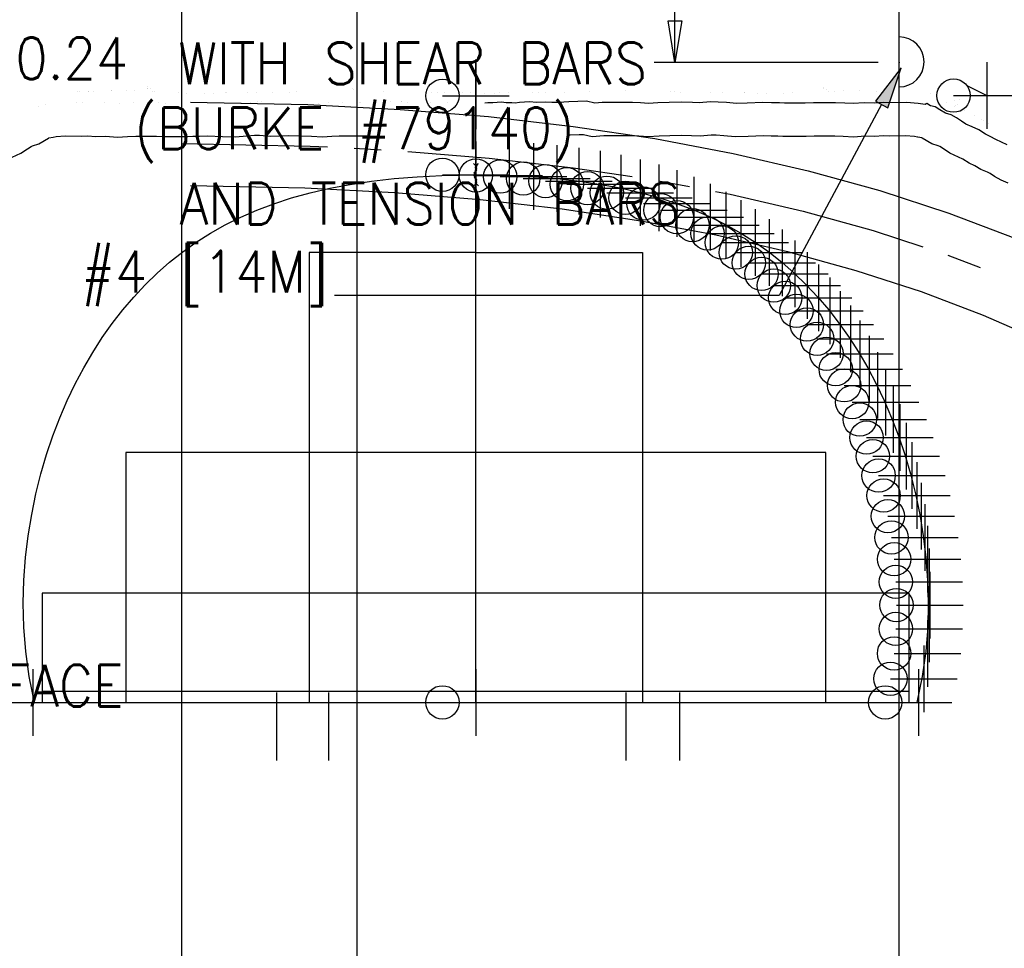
# Model space of a CAD drawing. Extents: x -21 to 2859, y -18 to 3983.
# Tile 31 of 47: x 76 to 105, y 160 to 188. Entities that reach past the tile are written whole.
import ezdxf
from ezdxf.enums import TextEntityAlignment as Align

# ---------------------------------------------------------------- set-up
doc = ezdxf.new("R2010")
doc.units = 0
doc.header["$LTSCALE"] = 25.4
doc.header["$MEASUREMENT"] = 0
doc.layers.get('0').update_dxf_attribs({"linetype": 'CONTINUOUS'})
for name, color, linetype in [('ARC-CENT', 1, 'CONTINUOUS'), ('ARC-CONST', 1, 'CONTINUOUS'), ('ARC-GRD', 1, 'CONTINUOUS'), ('ARC-PTS', 1, 'CONTINUOUS'), ('ARC-SOIL', 1, 'CONTINUOUS'), ('BDR-TEXT', 1, 'CONTINUOUS'), ('DWG-LINES', 7, 'CONTINUOUS'), ('FORM', 1, 'CONTINUOUS'), ('HATCH', 7, 'CONTINUOUS'), ('LABELS', 7, 'CONTINUOUS'), ('LEV_PAD', 7, 'CONTINUOUS'), ('PAN_RS', 7, 'CONTINUOUS'), ('PAN_TS', 7, 'CONTINUOUS'), ('POINTS', 1, 'CONTINUOUS'), ('TRASH', 1, 'CONTINUOUS')]:
    doc.layers.add(name, color=color, linetype=linetype)
doc.styles.add('TXT_SHX', font='txt.shx')

# ---------------------------------------------------------------- blocks, each defined once
blk = doc.blocks.new('2FL')
at = {"layer": 'DWG-LINES', "color": 1, "linetype": 'CONTINUOUS', "const_width": 0.00025}
blk.add_lwpolyline([(-0.12, -1.39), (-0.12, -3.25), (-0.31, -3.25), (-0.31, -1.46, -0.342997), (-0.31, 1.46), (-0.31, 3.25), (-0.12, 3.25), (-0.12, 1.39)], format="xyb", dxfattribs=at)
blk.add_lwpolyline([(0.12, -3.25), (0.12, -1.65, -0.454859), (0.12, 1.65), (0.12, 3.25), (0.31, 3.25), (0.31, 1.56, 0.480384), (0.31, -1.56), (0.31, -3.25)], format="xyb", close=True, dxfattribs=at)
at = {"layer": 'HATCH', "color": 6, "linetype": 'CONTINUOUS'}
for p, q in [((-0.81, 0.01), (-0.61, 0.21)), ((-0.81, -0.16), (-0.65, 0)), ((-0.78, 0.4), (-0.53, 0.65)), ((-0.73, 0.63), (-0.41, 0.94)), ((-0.65, 0), (-0.62, 0.02)), ((-0.62, 0.02), (-0.43, 0.22)), ((-0.61, 0.21), (-0.39, 0.44)), ((-0.53, 0.65), (-0.16, 1.02)), ((-0.45, 1.25), (-0.12, 1.58)), ((-0.41, 0.94), (0.31, 1.67)), ((-0.31, 3.16), (-0.23, 3.25)), ((-0.31, 2.99), (-0.12, 3.17)), ((-0.31, 2.63), (-0.12, 2.82)), ((-0.31, 2.46), (-0.12, 2.64)), ((-0.31, 2.1), (-0.17, 2.25)), ((-0.31, 1.93), (-0.12, 2.11)), ((-0.31, 1.57), (-0.12, 1.76)), ((-0.17, 2.25), (-0.12, 2.29)), ((0.12, 3.07), (0.3, 3.25)), ((0.12, 2.89), (0.31, 3.08)), ((0.12, 2.54), (0.31, 2.73)), ((0.12, 2.36), (0.31, 2.55)), ((0.12, 2.01), (0.31, 2.2)), ((0.12, 1.83), (0.31, 2.02)), ((-0.77, -0.47), (-0.6, -0.31)), ((-0.73, -0.61), (-0.58, -0.46)), ((-0.64, -0.88), (-0.5, -0.73)), ((-0.6, -0.31), (-0.43, -0.14)), ((-0.59, -1), (-0.45, -0.86)), ((-0.58, -0.46), (-0.42, -0.3)), ((-0.5, -0.73), (-0.35, -0.59)), ((-0.47, -1.23), (-0.33, -1.1)), ((-0.45, -0.86), (-0.3, -0.72)), ((-0.4, -1.34), (-0.26, -1.21)), ((-0.33, -1.1), (-0.19, -0.96)), ((-0.31, -1.61), (-0.12, -1.42)), ((-0.31, -1.79), (-0.12, -1.6)), ((-0.31, -2.14), (-0.12, -1.95)), ((-0.31, -2.32), (-0.12, -2.13)), ((-0.31, -2.67), (-0.12, -2.48)), ((-0.31, -2.85), (-0.12, -2.66)), ((-0.31, -3.2), (-0.12, -3.01)), ((-0.26, -1.21), (-0.13, -1.07)), ((-0.19, -3.25), (-0.12, -3.19)), ((-0.11, -1.41), (0.02, -1.28)), ((-0.03, -1.5), (0.1, -1.37)), ((0.12, -1.7), (0.29, -1.54)), ((0.12, -1.88), (0.31, -1.69)), ((0.12, -2.23), (0.31, -2.04)), ((0.12, -2.41), (0.31, -2.22)), ((0.12, -2.76), (0.31, -2.58)), ((0.12, -2.94), (0.31, -2.75)), ((0.17, -3.25), (0.31, -3.11))]:
    blk.add_line(p, q, dxfattribs=at)
at = {"layer": 'LABELS', "color": 253, "linetype": 'CONTINUOUS'}
for p, q in [((-0.12, 3.25), (-0.88, 4)), ((0.12, 3.25), (0.88, 4)), ((-0.88, -4), (-0.12, -3.25)), ((0.88, -4), (0.12, -3.25))]:
    blk.add_line(p, q, dxfattribs=at)
blk = doc.blocks.new('2FL0')
at = {"layer": 'DWG-LINES', "color": 1, "linetype": 'CONTINUOUS', "const_width": 0.00025}
blk.add_lwpolyline([(-0.12, -1.39), (-0.12, -3.25), (-0.31, -3.25), (-0.31, -1.46, -0.342997), (-0.31, 1.46), (-0.31, 3.25), (-0.12, 3.25), (-0.12, 1.39)], format="xyb", dxfattribs=at)
blk.add_lwpolyline([(0.12, -3.25), (0.12, -1.65, -0.454859), (0.12, 1.65), (0.12, 3.25), (0.31, 3.25), (0.31, 1.56, 0.480384), (0.31, -1.56), (0.31, -3.25)], format="xyb", close=True, dxfattribs=at)
at = {"layer": 'HATCH', "color": 6, "linetype": 'CONTINUOUS'}
for p, q in [((-0.81, 0.01), (-0.61, 0.21)), ((-0.81, -0.16), (-0.65, 0)), ((-0.78, 0.4), (-0.53, 0.65)), ((-0.73, 0.63), (-0.41, 0.94)), ((-0.65, 0), (-0.62, 0.02)), ((-0.62, 0.02), (-0.43, 0.22)), ((-0.61, 0.21), (-0.39, 0.44)), ((-0.53, 0.65), (-0.16, 1.02)), ((-0.45, 1.25), (-0.12, 1.58)), ((-0.41, 0.94), (0.31, 1.67)), ((-0.31, 3.16), (-0.23, 3.25)), ((-0.31, 2.99), (-0.12, 3.17)), ((-0.31, 2.63), (-0.12, 2.82)), ((-0.31, 2.46), (-0.12, 2.64)), ((-0.31, 2.1), (-0.17, 2.25)), ((-0.31, 1.93), (-0.12, 2.11)), ((-0.31, 1.57), (-0.12, 1.76)), ((-0.17, 2.25), (-0.12, 2.29)), ((0.12, 3.07), (0.3, 3.25)), ((0.12, 2.89), (0.31, 3.08)), ((0.12, 2.54), (0.31, 2.73)), ((0.12, 2.36), (0.31, 2.55)), ((0.12, 2.01), (0.31, 2.2)), ((0.12, 1.83), (0.31, 2.02)), ((-0.77, -0.47), (-0.6, -0.31)), ((-0.73, -0.61), (-0.58, -0.46)), ((-0.64, -0.88), (-0.5, -0.73)), ((-0.6, -0.31), (-0.43, -0.14)), ((-0.59, -1), (-0.45, -0.86)), ((-0.58, -0.46), (-0.42, -0.3)), ((-0.5, -0.73), (-0.35, -0.59)), ((-0.47, -1.23), (-0.33, -1.1)), ((-0.45, -0.86), (-0.3, -0.72)), ((-0.4, -1.34), (-0.26, -1.21)), ((-0.33, -1.1), (-0.19, -0.96)), ((-0.31, -1.61), (-0.12, -1.42)), ((-0.31, -1.79), (-0.12, -1.6)), ((-0.31, -2.14), (-0.12, -1.95)), ((-0.31, -2.32), (-0.12, -2.13)), ((-0.31, -2.67), (-0.12, -2.48)), ((-0.31, -2.85), (-0.12, -2.66)), ((-0.31, -3.2), (-0.12, -3.01)), ((-0.26, -1.21), (-0.13, -1.07)), ((-0.19, -3.25), (-0.12, -3.19)), ((-0.11, -1.41), (0.02, -1.28)), ((-0.03, -1.5), (0.1, -1.37)), ((0.12, -1.7), (0.29, -1.54)), ((0.12, -1.88), (0.31, -1.69)), ((0.12, -2.23), (0.31, -2.04)), ((0.12, -2.41), (0.31, -2.22)), ((0.12, -2.76), (0.31, -2.58)), ((0.12, -2.94), (0.31, -2.75)), ((0.17, -3.25), (0.31, -3.11))]:
    blk.add_line(p, q, dxfattribs=at)
at = {"layer": 'LABELS', "color": 253, "linetype": 'CONTINUOUS'}
for p, q in [((-0.12, 3.25), (-0.88, 4)), ((0.12, 3.25), (0.88, 4)), ((-0.88, -4), (-0.12, -3.25)), ((0.88, -4), (0.12, -3.25))]:
    blk.add_line(p, q, dxfattribs=at)
blk = doc.blocks.new('SO3_PN')
at = {"layer": 'PAN_RS', "linetype": 'CONTINUOUS'}
blk.add_hatch(color=7, dxfattribs=at).paths.add_polyline_path([(141.297, 161.929), (141.885, 161.614), (142.536, 163.534)])
at = {"color": 7, "linetype": 'CONTINUOUS'}
for p, q in [((131.674, 163.78), (131.674, 197.78)), ((141.431, 163.78), (130.674, 163.78))]:
    blk.add_line(p, q, dxfattribs=at)
blk.add_lwpolyline([(131.341, 165.78), (132.007, 165.78), (131.674, 163.78)], close=True, dxfattribs=at)
at = {"layer": 'LABELS', "color": 253, "linetype": 'CONTINUOUS'}
blk.add_arc((142.431, 163.81), 1.2, 270, 90, dxfattribs=at)
at = {"layer": 'LEV_PAD', "color": 1, "linetype": 'CONTINUOUS'}
blk.add_line((142.431, 120.074), (142.431, 199.78), dxfattribs=at)
at = {"layer": 'PAN_RS', "color": 7, "linetype": 'CONTINUOUS'}
for p, q in [((141.591, 161.771), (136.672, 152.596)), ((136.672, 152.596), (115.339, 152.596))]:
    blk.add_line(p, q, dxfattribs=at)
blk.add_lwpolyline([(141.297, 161.929), (141.885, 161.614), (142.536, 163.534)], close=True, dxfattribs=at)
at = {"layer": 'PAN_TS', "color": 24, "linetype": 'CONTINUOUS'}
blk.add_point((142.431, 163.78), dxfattribs=at)
at = {"layer": 'LABELS', "color": 253, "linetype": 'CONTINUOUS', "style": 'TXT_SHX', "width": 0.9}
for s, p in [('WITH SHEAR BARS', (130.336, 162.74)), ('(BURKE #79140)', (126.854, 159.628)), ('AND TENSION BARS', (131.934, 156.007)), ('#4 [14M]', (115.041, 152.746))]:
    blk.add_text(s, height=2, dxfattribs=at).set_placement(p, align=Align.RIGHT)
blk.add_text('3#6 EACH FACE', height=2, dxfattribs=at).set_placement((85.255, 132.854))
blk = doc.blocks.new('SO3_P0')
at = {"layer": 'PAN_RS', "linetype": 'CONTINUOUS'}
blk.add_hatch(color=7, dxfattribs=at).paths.add_polyline_path([(141.297, 161.929), (141.885, 161.614), (142.536, 163.534)])
at = {"color": 7, "linetype": 'CONTINUOUS'}
for p, q in [((131.674, 163.78), (131.674, 197.78)), ((141.431, 163.78), (130.674, 163.78))]:
    blk.add_line(p, q, dxfattribs=at)
blk.add_lwpolyline([(131.341, 165.78), (132.007, 165.78), (131.674, 163.78)], close=True, dxfattribs=at)
at = {"layer": 'LABELS', "color": 253, "linetype": 'CONTINUOUS'}
blk.add_arc((142.431, 163.81), 1.2, 270, 90, dxfattribs=at)
at = {"layer": 'LEV_PAD', "color": 1, "linetype": 'CONTINUOUS'}
blk.add_line((142.431, 120.074), (142.431, 199.78), dxfattribs=at)
at = {"layer": 'PAN_RS', "color": 7, "linetype": 'CONTINUOUS'}
for p, q in [((141.591, 161.771), (136.672, 152.596)), ((136.672, 152.596), (115.339, 152.596))]:
    blk.add_line(p, q, dxfattribs=at)
blk.add_lwpolyline([(141.297, 161.929), (141.885, 161.614), (142.536, 163.534)], close=True, dxfattribs=at)
at = {"layer": 'PAN_TS', "color": 24, "linetype": 'CONTINUOUS'}
blk.add_point((142.431, 163.78), dxfattribs=at)
at = {"layer": 'LABELS', "color": 253, "linetype": 'CONTINUOUS', "style": 'TXT_SHX', "width": 0.9}
for s, p in [('WITH SHEAR BARS', (130.336, 162.74)), ('(BURKE #79140)', (126.854, 159.628)), ('AND TENSION BARS', (131.934, 156.007)), ('#4 [14M]', (115.041, 152.746))]:
    blk.add_text(s, height=2, dxfattribs=at).set_placement(p, align=Align.RIGHT)
blk.add_text('3#6 EACH FACE', height=2, dxfattribs=at).set_placement((85.255, 132.854))

msp = doc.modelspace()

# ---------------------------------------------------------------- linework, layer by layer
at = {"layer": 'ARC-CENT', "color": 7, "linetype": 'CONTINUOUS'}
msp.add_lwpolyline([(76.293, 167.075), (76.13, 167.847), (76.024, 168.6), (75.966, 169.334), (75.949, 170.049), (75.968, 170.744), (76.019, 171.42), (76.099, 172.076), (76.204, 172.713), (76.332, 173.331), (76.483, 173.93), (76.653, 174.509), (76.842, 175.069), (77.049, 175.61), (77.272, 176.131), (77.512, 176.633), (77.767, 177.116), (78.037, 177.579), (78.322, 178.024), (78.622, 178.448), (78.936, 178.854), (79.265, 179.24), (79.609, 179.607), (79.968, 179.955), (80.342, 180.283), (80.733, 180.592), (81.141, 180.881), (81.566, 181.152), (82.011, 181.403), (82.475, 181.635), (82.961, 181.847), (83.469, 182.04), (84.002, 182.214), (84.56, 182.368), (85.145, 182.504), (85.759, 182.619), (86.401, 182.716), (87.072, 182.793), (87.771, 182.851), (88.504, 182.89), (89.523, 182.909), (90.543, 182.89), (91.276, 182.851), (91.975, 182.793), (92.646, 182.716), (93.288, 182.619), (93.901, 182.504), (94.487, 182.368), (95.045, 182.214), (95.578, 182.04), (96.086, 181.847), (96.572, 181.635), (97.036, 181.403), (97.48, 181.152), (97.906, 180.881), (98.314, 180.592), (98.704, 180.283), (99.079, 179.955), (99.438, 179.607), (99.782, 179.24), (100.111, 178.854), (100.425, 178.448), (100.725, 178.024), (101.01, 177.579), (101.28, 177.116), (101.535, 176.633), (101.775, 176.131), (101.998, 175.61), (102.205, 175.069), (102.394, 174.509), (102.564, 173.93), (102.714, 173.331), (102.843, 172.713), (102.948, 172.076), (103.027, 171.42), (103.078, 170.744), (103.098, 170.049), (103.081, 169.334), (103.022, 168.6), (102.916, 167.847), (102.753, 167.075)], dxfattribs=at)
msp.add_lwpolyline([(76.293, 167.075), (76.13, 167.847), (76.024, 168.6), (75.966, 169.334), (75.949, 170.049), (75.968, 170.744), (76.019, 171.42), (76.099, 172.076), (76.204, 172.713), (76.332, 173.331), (76.483, 173.93), (76.653, 174.509), (76.842, 175.069), (77.049, 175.61), (77.272, 176.131), (77.512, 176.633), (77.767, 177.116), (78.037, 177.579), (78.322, 178.024), (78.622, 178.448), (78.936, 178.854), (79.265, 179.24), (79.609, 179.607), (79.968, 179.955), (80.342, 180.283), (80.733, 180.592), (81.141, 180.881), (81.566, 181.152), (82.011, 181.403), (82.475, 181.635), (82.961, 181.847), (83.469, 182.04), (84.002, 182.214), (84.56, 182.368), (85.145, 182.504), (85.759, 182.619), (86.401, 182.716), (87.072, 182.793), (87.771, 182.851), (88.504, 182.89), (89.523, 182.909), (90.543, 182.89), (91.276, 182.851), (91.975, 182.793), (92.646, 182.716), (93.288, 182.619), (93.901, 182.504), (94.487, 182.368), (95.045, 182.214), (95.578, 182.04), (96.086, 181.847), (96.572, 181.635), (97.036, 181.403), (97.48, 181.152), (97.906, 180.881), (98.314, 180.592), (98.704, 180.283), (99.079, 179.955), (99.438, 179.607), (99.782, 179.24), (100.111, 178.854), (100.425, 178.448), (100.725, 178.024), (101.01, 177.579), (101.28, 177.116), (101.535, 176.633), (101.775, 176.131), (101.998, 175.61), (102.205, 175.069), (102.394, 174.509), (102.564, 173.93), (102.714, 173.331), (102.843, 172.713), (102.948, 172.076), (103.027, 171.42), (103.078, 170.744), (103.098, 170.049), (103.081, 169.334), (103.022, 168.6), (102.916, 167.847), (102.753, 167.075)], dxfattribs=at)
at = {"layer": 'ARC-CONST', "color": 7, "linetype": 'CONTINUOUS'}
for p, q in [((104.857, 186.283), (104.857, 184.283)), ((104.857, 186.283), (104.857, 184.283)), ((104.273, 185.575), (104.857, 185.283)), ((104.273, 185.575), (104.857, 185.283)), ((103.857, 185.283), (105.857, 185.283)), ((103.857, 185.283), (105.857, 185.283)), ((89.523, 168.075), (89.523, 166.075)), ((89.523, 168.075), (89.523, 166.075)), ((88.523, 167.075), (90.523, 167.075)), ((88.523, 167.075), (90.523, 167.075))]:
    msp.add_line(p, q, dxfattribs=at)
for centre in [(103.857, 185.283), (103.857, 185.283), (88.523, 167.075), (88.523, 167.075)]:
    msp.add_circle(centre, 0.5, dxfattribs=at)
at = {"layer": 'ARC-GRD', "color": 253, "linetype": 'CONTINUOUS'}
msp.add_line((89.523, 167.075), (89.523, 186.365), dxfattribs=at)
msp.add_line((89.523, 167.075), (89.523, 186.365), dxfattribs=at)
for points in [[(89.523, 180.575), (84.523, 180.575), (84.523, 167.075)], [(89.523, 180.575), (84.523, 180.575), (84.523, 167.075)], [(89.523, 180.575), (94.523, 180.575), (94.523, 167.075)], [(89.523, 180.575), (94.523, 180.575), (94.523, 167.075)], [(89.523, 167.075), (100.023, 167.075), (100.023, 174.575), (79.023, 174.575), (79.023, 167.075)], [(89.523, 167.075), (100.023, 167.075), (100.023, 174.575), (79.023, 174.575), (79.023, 167.075)], [(89.523, 167.075), (102.523, 167.075), (102.523, 170.354), (76.523, 170.354), (76.523, 167.075)], [(89.523, 167.075), (102.523, 167.075), (102.523, 170.354), (76.523, 170.354), (76.523, 167.075)]]:
    msp.add_lwpolyline(points, dxfattribs=at)
msp.add_lwpolyline([(89.523, 167.075), (102.523, 167.075), (102.523, 167.403), (76.523, 167.403), (76.523, 167.075)], close=True, dxfattribs=at)
msp.add_lwpolyline([(89.523, 167.075), (102.523, 167.075), (102.523, 167.403), (76.523, 167.403), (76.523, 167.075)], close=True, dxfattribs=at)
at = {"layer": 'ARC-PTS', "color": 5, "linetype": 'CONTINUOUS'}
for p, q in [((89.523, 183.909), (89.523, 181.909)), ((89.523, 183.909), (89.523, 181.909)), ((90.528, 183.89), (90.528, 181.89)), ((90.528, 183.89), (90.528, 181.89)), ((91.257, 183.852), (91.257, 181.852)), ((91.257, 183.852), (91.257, 181.852)), ((91.951, 183.794), (91.951, 181.794)), ((91.951, 183.794), (91.951, 181.794)), ((92.619, 183.718), (92.619, 181.718)), ((92.619, 183.718), (92.619, 181.718)), ((93.259, 183.622), (93.259, 181.622)), ((93.259, 183.622), (93.259, 181.622)), ((93.872, 183.506), (93.872, 181.506)), ((93.872, 183.506), (93.872, 181.506)), ((94.458, 183.371), (94.458, 181.371)), ((94.458, 183.371), (94.458, 181.371)), ((95.018, 183.216), (95.018, 181.216)), ((95.018, 183.216), (95.018, 181.216)), ((88.523, 182.909), (90.523, 182.909)), ((88.523, 182.909), (90.523, 182.909)), ((89.528, 182.89), (91.528, 182.89)), ((89.528, 182.89), (91.528, 182.89)), ((90.257, 182.852), (92.257, 182.852)), ((90.257, 182.852), (92.257, 182.852)), ((95.554, 183.042), (95.554, 181.042)), ((95.554, 183.042), (95.554, 181.042)), ((96.067, 182.848), (96.067, 180.848)), ((96.067, 182.848), (96.067, 180.848)), ((90.951, 182.794), (92.951, 182.794)), ((90.951, 182.794), (92.951, 182.794)), ((91.619, 182.718), (93.619, 182.718)), ((91.619, 182.718), (93.619, 182.718)), ((92.259, 182.622), (94.259, 182.622)), ((92.259, 182.622), (94.259, 182.622)), ((96.557, 182.633), (96.557, 180.633)), ((96.557, 182.633), (96.557, 180.633)), ((92.872, 182.506), (94.872, 182.506)), ((92.872, 182.506), (94.872, 182.506)), ((93.458, 182.371), (95.458, 182.371)), ((93.458, 182.371), (95.458, 182.371)), ((97.027, 182.4), (97.027, 180.4)), ((97.027, 182.4), (97.027, 180.4)), ((94.018, 182.216), (96.018, 182.216)), ((94.018, 182.216), (96.018, 182.216)), ((94.554, 182.042), (96.554, 182.042)), ((94.554, 182.042), (96.554, 182.042)), ((97.477, 182.146), (97.477, 180.146)), ((97.477, 182.146), (97.477, 180.146)), ((95.067, 181.848), (97.067, 181.848)), ((95.067, 181.848), (97.067, 181.848)), ((95.557, 181.633), (97.557, 181.633)), ((95.557, 181.633), (97.557, 181.633)), ((97.908, 181.872), (97.908, 179.872)), ((97.908, 181.872), (97.908, 179.872)), ((96.027, 181.4), (98.027, 181.4)), ((96.027, 181.4), (98.027, 181.4)), ((98.321, 181.579), (98.321, 179.579)), ((98.321, 181.579), (98.321, 179.579)), ((96.477, 181.146), (98.477, 181.146)), ((96.477, 181.146), (98.477, 181.146)), ((98.718, 181.267), (98.718, 179.267)), ((98.718, 181.267), (98.718, 179.267)), ((96.908, 180.872), (98.908, 180.872)), ((96.908, 180.872), (98.908, 180.872)), ((99.097, 180.934), (99.097, 178.934)), ((99.097, 180.934), (99.097, 178.934)), ((97.321, 180.579), (99.321, 180.579)), ((97.321, 180.579), (99.321, 180.579)), ((99.461, 180.583), (99.461, 178.583)), ((99.461, 180.583), (99.461, 178.583)), ((97.718, 180.267), (99.718, 180.267)), ((97.718, 180.267), (99.718, 180.267)), ((99.809, 180.212), (99.809, 178.212)), ((99.809, 180.212), (99.809, 178.212)), ((98.097, 179.934), (100.097, 179.934)), ((98.097, 179.934), (100.097, 179.934)), ((98.461, 179.583), (100.461, 179.583)), ((98.461, 179.583), (100.461, 179.583)), ((100.141, 179.823), (100.141, 177.823)), ((100.141, 179.823), (100.141, 177.823)), ((100.458, 179.414), (100.458, 177.414)), ((100.458, 179.414), (100.458, 177.414)), ((98.809, 179.212), (100.809, 179.212)), ((98.809, 179.212), (100.809, 179.212)), ((100.761, 178.986), (100.761, 176.986)), ((100.761, 178.986), (100.761, 176.986)), ((99.141, 178.823), (101.141, 178.823)), ((99.141, 178.823), (101.141, 178.823)), ((99.458, 178.414), (101.458, 178.414)), ((99.458, 178.414), (101.458, 178.414)), ((101.048, 178.539), (101.048, 176.539)), ((101.048, 178.539), (101.048, 176.539)), ((99.761, 177.986), (101.761, 177.986)), ((99.761, 177.986), (101.761, 177.986)), ((101.32, 178.073), (101.32, 176.073)), ((101.32, 178.073), (101.32, 176.073)), ((100.048, 177.539), (102.048, 177.539)), ((100.048, 177.539), (102.048, 177.539)), ((101.576, 177.589), (101.576, 175.589)), ((101.576, 177.589), (101.576, 175.589)), ((100.32, 177.073), (102.32, 177.073)), ((100.32, 177.073), (102.32, 177.073)), ((101.817, 177.085), (101.817, 175.085)), ((101.817, 177.085), (101.817, 175.085)), ((100.576, 176.589), (102.576, 176.589)), ((100.576, 176.589), (102.576, 176.589)), ((102.041, 176.562), (102.041, 174.562)), ((102.041, 176.562), (102.041, 174.562)), ((100.817, 176.085), (102.817, 176.085)), ((100.817, 176.085), (102.817, 176.085)), ((102.248, 176.021), (102.248, 174.021)), ((102.248, 176.021), (102.248, 174.021)), ((101.041, 175.562), (103.041, 175.562)), ((101.041, 175.562), (103.041, 175.562)), ((102.438, 175.46), (102.438, 173.46)), ((102.438, 175.46), (102.438, 173.46)), ((101.248, 175.021), (103.248, 175.021)), ((101.248, 175.021), (103.248, 175.021)), ((102.609, 174.88), (102.609, 172.88)), ((102.609, 174.88), (102.609, 172.88)), ((101.438, 174.46), (103.438, 174.46)), ((101.438, 174.46), (103.438, 174.46)), ((102.759, 174.282), (102.759, 172.282)), ((102.759, 174.282), (102.759, 172.282)), ((101.609, 173.88), (103.609, 173.88)), ((101.609, 173.88), (103.609, 173.88)), ((102.888, 173.663), (102.888, 171.663)), ((102.888, 173.663), (102.888, 171.663)), ((101.759, 173.282), (103.759, 173.282)), ((101.759, 173.282), (103.759, 173.282)), ((102.994, 173.026), (102.994, 171.026)), ((102.994, 173.026), (102.994, 171.026)), ((101.888, 172.663), (103.888, 172.663)), ((101.888, 172.663), (103.888, 172.663)), ((103.073, 172.369), (103.073, 170.369)), ((103.073, 172.369), (103.073, 170.369)), ((101.994, 172.026), (103.994, 172.026)), ((101.994, 172.026), (103.994, 172.026)), ((103.125, 171.692), (103.125, 169.692)), ((103.125, 171.692), (103.125, 169.692)), ((102.073, 171.369), (104.073, 171.369)), ((102.073, 171.369), (104.073, 171.369)), ((103.144, 170.996), (103.144, 168.996)), ((103.144, 170.996), (103.144, 168.996)), ((102.125, 170.692), (104.125, 170.692)), ((102.125, 170.692), (104.125, 170.692)), ((103.128, 170.28), (103.128, 168.28)), ((103.128, 170.28), (103.128, 168.28)), ((102.144, 169.996), (104.144, 169.996)), ((102.144, 169.996), (104.144, 169.996)), ((103.07, 169.543), (103.07, 167.543)), ((103.07, 169.543), (103.07, 167.543)), ((102.128, 169.28), (104.128, 169.28)), ((102.128, 169.28), (104.128, 169.28)), ((102.964, 168.785), (102.964, 166.785)), ((102.964, 168.785), (102.964, 166.785)), ((102.07, 168.543), (104.07, 168.543)), ((102.07, 168.543), (104.07, 168.543)), ((76.239, 168.075), (76.239, 166.075)), ((76.239, 168.075), (76.239, 166.075)), ((102.807, 168.075), (102.807, 166.075)), ((102.807, 168.075), (102.807, 166.075)), ((102.807, 168.075), (102.807, 166.075)), ((102.807, 168.075), (102.807, 166.075)), ((101.964, 167.785), (103.964, 167.785)), ((101.964, 167.785), (103.964, 167.785)), ((75.239, 167.075), (77.239, 167.075)), ((75.239, 167.075), (77.239, 167.075)), ((101.807, 167.075), (103.807, 167.075)), ((101.807, 167.075), (103.807, 167.075)), ((101.807, 167.075), (103.807, 167.075)), ((101.807, 167.075), (103.807, 167.075))]:
    msp.add_line(p, q, dxfattribs=at)
at = {"layer": 'ARC-PTS', "color": 7, "linetype": 'CONTINUOUS'}
msp.add_lwpolyline([(89.523, 182.909), (90.543, 182.89), (91.276, 182.851), (91.975, 182.793), (92.646, 182.716), (93.288, 182.619), (93.901, 182.504), (94.487, 182.368), (95.045, 182.214), (95.578, 182.04), (96.086, 181.847), (96.572, 181.635), (97.036, 181.403), (97.48, 181.152), (97.906, 180.881), (98.314, 180.592), (98.704, 180.283), (99.079, 179.955), (99.438, 179.607), (99.782, 179.24), (100.111, 178.854), (100.425, 178.448), (100.725, 178.024), (101.01, 177.579), (101.28, 177.116), (101.535, 176.633), (101.775, 176.131), (101.998, 175.61), (102.205, 175.069), (102.394, 174.509), (102.564, 173.93), (102.714, 173.331), (102.843, 172.713), (102.948, 172.076), (103.027, 171.42), (103.078, 170.744), (103.098, 170.049), (103.081, 169.334), (103.022, 168.6), (102.916, 167.847), (102.753, 167.075)], dxfattribs=at)
msp.add_lwpolyline([(89.523, 182.909), (90.543, 182.89), (91.276, 182.851), (91.975, 182.793), (92.646, 182.716), (93.288, 182.619), (93.901, 182.504), (94.487, 182.368), (95.045, 182.214), (95.578, 182.04), (96.086, 181.847), (96.572, 181.635), (97.036, 181.403), (97.48, 181.152), (97.906, 180.881), (98.314, 180.592), (98.704, 180.283), (99.079, 179.955), (99.438, 179.607), (99.782, 179.24), (100.111, 178.854), (100.425, 178.448), (100.725, 178.024), (101.01, 177.579), (101.28, 177.116), (101.535, 176.633), (101.775, 176.131), (101.998, 175.61), (102.205, 175.069), (102.394, 174.509), (102.564, 173.93), (102.714, 173.331), (102.843, 172.713), (102.948, 172.076), (103.027, 171.42), (103.078, 170.744), (103.098, 170.049), (103.081, 169.334), (103.022, 168.6), (102.916, 167.847), (102.753, 167.075)], dxfattribs=at)
at = {"layer": 'ARC-PTS', "color": 5, "linetype": 'CONTINUOUS'}
for centre in [(88.523, 182.909), (88.523, 182.909), (89.528, 182.89), (89.528, 182.89), (90.257, 182.852), (90.257, 182.852), (90.951, 182.794), (90.951, 182.794), (91.619, 182.718), (91.619, 182.718), (92.259, 182.622), (92.259, 182.622), (92.872, 182.506), (92.872, 182.506), (93.458, 182.371), (93.458, 182.371), (94.018, 182.216), (94.018, 182.216), (94.554, 182.042), (94.554, 182.042), (95.067, 181.848), (95.067, 181.848), (95.557, 181.633), (95.557, 181.633), (96.027, 181.4), (96.027, 181.4), (96.477, 181.146), (96.477, 181.146), (96.908, 180.872), (96.908, 180.872), (97.321, 180.579), (97.321, 180.579), (97.718, 180.267), (97.718, 180.267), (98.097, 179.934), (98.097, 179.934), (98.461, 179.583), (98.461, 179.583), (98.809, 179.212), (98.809, 179.212), (99.141, 178.823), (99.141, 178.823), (99.458, 178.414), (99.458, 178.414), (99.761, 177.986), (99.761, 177.986), (100.048, 177.539), (100.048, 177.539), (100.32, 177.073), (100.32, 177.073), (100.576, 176.589), (100.576, 176.589), (100.817, 176.085), (100.817, 176.085), (101.041, 175.562), (101.041, 175.562), (101.248, 175.021), (101.248, 175.021), (101.438, 174.46), (101.438, 174.46), (101.609, 173.88), (101.609, 173.88), (101.759, 173.282), (101.759, 173.282), (101.888, 172.663), (101.888, 172.663), (101.994, 172.026), (101.994, 172.026), (102.073, 171.369), (102.073, 171.369), (102.125, 170.692), (102.125, 170.692), (102.144, 169.996), (102.144, 169.996), (102.128, 169.28), (102.128, 169.28), (102.07, 168.543), (102.07, 168.543), (101.964, 167.785), (101.964, 167.785), (101.807, 167.075), (101.807, 167.075), (101.807, 167.075), (101.807, 167.075)]:
    msp.add_circle(centre, 0.5, dxfattribs=at)
at = {"layer": 'ARC-SOIL', "color": 234, "linetype": 'CONTINUOUS', "const_width": 0.00025}
for points in [[(75.729, 184.942), (75.865, 185.095), (75.799, 184.983), (75.925, 185.037), (75.989, 185.077), (76.041, 185.095), (76.14, 185.147), (76.226, 185.207), (76.342, 185.249), (76.422, 185.319), (76.562, 185.373), (76.632, 185.389), (76.799, 185.391), (77.023, 185.397), (77.235, 185.407), (77.377, 185.393), (77.496, 185.403), (77.606, 185.409), (77.746, 185.399), (77.96, 185.397), (78.084, 185.409), (78.179, 185.419), (78.307, 185.437), (78.431, 185.433), (78.577, 185.427), (78.771, 185.431), (78.92, 185.445), (79.07, 185.437), (79.242, 185.435), (79.352, 185.417), (79.494, 185.409), (79.583, 185.401), (79.585, 185.405), (79.535, 185.519), (79.633, 185.403), (79.679, 185.561), (79.677, 185.433), (79.779, 185.509), (79.715, 185.417), (79.779, 185.423), (79.933, 185.401), (80.021, 185.373), (80.187, 185.375), (80.282, 185.369), (80.436, 185.371), (80.59, 185.369), (81.015, 185.335), (81.303, 185.355), (81.515, 185.361), (81.742, 185.355), (81.892, 185.373), (82.04, 185.367), (82.216, 185.377), (82.399, 185.377), (82.591, 185.373), (82.853, 185.385), (83.122, 185.361), (83.298, 185.365), (83.542, 185.387), (83.761, 185.385), (83.937, 185.387), (84.107, 185.395), (84.301, 185.411), (84.49, 185.413), (84.624, 185.437), (84.744, 185.421), (84.898, 185.445), (85.02, 185.419), (85.171, 185.425), (85.327, 185.423), (85.483, 185.413), (85.595, 185.425), (85.727, 185.439), (85.86, 185.449), (85.852, 185.451), (85.735, 185.593), (85.83, 185.465), (85.85, 185.559), (85.87, 185.451), (85.922, 185.493), (85.872, 185.467), (85.87, 185.469), (86.032, 185.425), (86.232, 185.403), (86.485, 185.405), (86.501, 185.391), (86.739, 185.423), (87.009, 185.371), (87.346, 185.375), (87.668, 185.349), (87.869, 185.353), (88.007, 185.367), (88.311, 185.383), (88.536, 185.367), (88.622, 185.385), (88.866, 185.381), (89.09, 185.379), (89.391, 185.367), (89.591, 185.355), (89.765, 185.351), (89.901, 185.379)], [(75.729, 184.942), (75.865, 185.095), (75.799, 184.983), (75.925, 185.037), (75.989, 185.077), (76.041, 185.095), (76.14, 185.147), (76.226, 185.207), (76.342, 185.249), (76.422, 185.319), (76.562, 185.373), (76.632, 185.389), (76.799, 185.391), (77.023, 185.397), (77.235, 185.407), (77.377, 185.393), (77.496, 185.403), (77.606, 185.409), (77.746, 185.399), (77.96, 185.397), (78.084, 185.409), (78.179, 185.419), (78.307, 185.437), (78.431, 185.433), (78.577, 185.427), (78.771, 185.431), (78.92, 185.445), (79.07, 185.437), (79.242, 185.435), (79.352, 185.417), (79.494, 185.409), (79.583, 185.401), (79.585, 185.405), (79.535, 185.519), (79.633, 185.403), (79.679, 185.561), (79.677, 185.433), (79.779, 185.509), (79.715, 185.417), (79.779, 185.423), (79.933, 185.401), (80.021, 185.373), (80.187, 185.375), (80.282, 185.369), (80.436, 185.371), (80.59, 185.369), (81.015, 185.335), (81.303, 185.355), (81.515, 185.361), (81.742, 185.355), (81.892, 185.373), (82.04, 185.367), (82.216, 185.377), (82.399, 185.377), (82.591, 185.373), (82.853, 185.385), (83.122, 185.361), (83.298, 185.365), (83.542, 185.387), (83.761, 185.385), (83.937, 185.387), (84.107, 185.395), (84.301, 185.411), (84.49, 185.413), (84.624, 185.437), (84.744, 185.421), (84.898, 185.445), (85.02, 185.419), (85.171, 185.425), (85.327, 185.423), (85.483, 185.413), (85.595, 185.425), (85.727, 185.439), (85.86, 185.449), (85.852, 185.451), (85.735, 185.593), (85.83, 185.465), (85.85, 185.559), (85.87, 185.451), (85.922, 185.493), (85.872, 185.467), (85.87, 185.469), (86.032, 185.425), (86.232, 185.403), (86.485, 185.405), (86.501, 185.391), (86.739, 185.423), (87.009, 185.371), (87.346, 185.375), (87.668, 185.349), (87.869, 185.353), (88.007, 185.367), (88.311, 185.383), (88.536, 185.367), (88.622, 185.385), (88.866, 185.381), (89.09, 185.379), (89.391, 185.367), (89.591, 185.355), (89.765, 185.351), (89.901, 185.379)], [(105.431, 184.205), (105.197, 184.316), (104.959, 184.436), (104.746, 184.536), (104.57, 184.642), (104.392, 184.726), (104.246, 184.804), (104.142, 184.852), (104.013, 184.912), (103.933, 184.952), (104.152, 185.065), (103.997, 184.997), (104.055, 185.215), (103.933, 184.936), (103.855, 185.189), (103.895, 184.942), (103.759, 185.095), (103.825, 184.983), (103.699, 185.037), (103.635, 185.077), (103.583, 185.095), (103.483, 185.147), (103.397, 185.207), (103.282, 185.249), (103.202, 185.319), (103.062, 185.373), (102.992, 185.389), (102.824, 185.391), (102.601, 185.397), (102.389, 185.407), (102.247, 185.393), (102.127, 185.403), (102.017, 185.409), (101.878, 185.399), (101.664, 185.397), (101.54, 185.409), (101.444, 185.419), (101.316, 185.437), (101.193, 185.433), (101.047, 185.427), (100.853, 185.431), (100.703, 185.445), (100.554, 185.437), (100.382, 185.435), (100.272, 185.417), (100.13, 185.409), (100.04, 185.401), (100.038, 185.405), (100.088, 185.519), (99.99, 185.403), (99.944, 185.561), (99.946, 185.433), (99.845, 185.509), (99.908, 185.417), (99.845, 185.423), (99.691, 185.401), (99.603, 185.373), (99.437, 185.375), (99.341, 185.369), (99.188, 185.371), (99.034, 185.369), (98.608, 185.335), (98.321, 185.355), (98.109, 185.361), (97.881, 185.355), (97.732, 185.373), (97.584, 185.367), (97.408, 185.377), (97.224, 185.377), (97.033, 185.373), (96.771, 185.385), (96.501, 185.361), (96.326, 185.365), (96.082, 185.387), (95.862, 185.385), (95.687, 185.387), (95.517, 185.395), (95.323, 185.411), (95.133, 185.413), (95, 185.437), (94.88, 185.421), (94.726, 185.445), (94.604, 185.419), (94.452, 185.425), (94.297, 185.423), (94.141, 185.413), (94.029, 185.425), (93.897, 185.439), (93.763, 185.449), (93.771, 185.451), (93.889, 185.593), (93.793, 185.465), (93.773, 185.559), (93.753, 185.451), (93.701, 185.493), (93.751, 185.467), (93.753, 185.469), (93.592, 185.425), (93.392, 185.403), (93.138, 185.405), (93.122, 185.391), (92.885, 185.423), (92.615, 185.371), (92.278, 185.375), (91.956, 185.349), (91.754, 185.353), (91.616, 185.367), (91.313, 185.383), (91.087, 185.367), (91.001, 185.385), (90.758, 185.381), (90.534, 185.379), (90.232, 185.367), (90.033, 185.355), (89.859, 185.351), (89.723, 185.379)], [(105.431, 184.205), (105.197, 184.316), (104.959, 184.436), (104.746, 184.536), (104.57, 184.642), (104.392, 184.726), (104.246, 184.804), (104.142, 184.852), (104.013, 184.912), (103.933, 184.952), (104.152, 185.065), (103.997, 184.997), (104.055, 185.215), (103.933, 184.936), (103.855, 185.189), (103.895, 184.942), (103.759, 185.095), (103.825, 184.983), (103.699, 185.037), (103.635, 185.077), (103.583, 185.095), (103.483, 185.147), (103.397, 185.207), (103.282, 185.249), (103.202, 185.319), (103.062, 185.373), (102.992, 185.389), (102.824, 185.391), (102.601, 185.397), (102.389, 185.407), (102.247, 185.393), (102.127, 185.403), (102.017, 185.409), (101.878, 185.399), (101.664, 185.397), (101.54, 185.409), (101.444, 185.419), (101.316, 185.437), (101.193, 185.433), (101.047, 185.427), (100.853, 185.431), (100.703, 185.445), (100.554, 185.437), (100.382, 185.435), (100.272, 185.417), (100.13, 185.409), (100.04, 185.401), (100.038, 185.405), (100.088, 185.519), (99.99, 185.403), (99.944, 185.561), (99.946, 185.433), (99.845, 185.509), (99.908, 185.417), (99.845, 185.423), (99.691, 185.401), (99.603, 185.373), (99.437, 185.375), (99.341, 185.369), (99.188, 185.371), (99.034, 185.369), (98.608, 185.335), (98.321, 185.355), (98.109, 185.361), (97.881, 185.355), (97.732, 185.373), (97.584, 185.367), (97.408, 185.377), (97.224, 185.377), (97.033, 185.373), (96.771, 185.385), (96.501, 185.361), (96.326, 185.365), (96.082, 185.387), (95.862, 185.385), (95.687, 185.387), (95.517, 185.395), (95.323, 185.411), (95.133, 185.413), (95, 185.437), (94.88, 185.421), (94.726, 185.445), (94.604, 185.419), (94.452, 185.425), (94.297, 185.423), (94.141, 185.413), (94.029, 185.425), (93.897, 185.439), (93.763, 185.449), (93.771, 185.451), (93.889, 185.593), (93.793, 185.465), (93.773, 185.559), (93.753, 185.451), (93.701, 185.493), (93.751, 185.467), (93.753, 185.469), (93.592, 185.425), (93.392, 185.403), (93.138, 185.405), (93.122, 185.391), (92.885, 185.423), (92.615, 185.371), (92.278, 185.375), (91.956, 185.349), (91.754, 185.353), (91.616, 185.367), (91.313, 185.383), (91.087, 185.367), (91.001, 185.385), (90.758, 185.381), (90.534, 185.379), (90.232, 185.367), (90.033, 185.355), (89.859, 185.351), (89.723, 185.379)], [(75.841, 184.704), (76.013, 184.756), (76.178, 184.854), (76.318, 184.948), (76.462, 184.979), (76.572, 185.047), (76.624, 185.019), (76.833, 185.049), (77.183, 185.075), (77.676, 185.065), (77.88, 185.077), (78.147, 185.059), (78.445, 185.069), (78.781, 185.043), (79.028, 185.059), (79.31, 185.069), (79.607, 185.071), (79.973, 185.069), (80.218, 185.057), (80.32, 185.057), (80.52, 185.057), (80.84, 185.055), (80.985, 185.071), (81.231, 185.071), (81.489, 185.075), (81.956, 185.053), (82.282, 185.051), (82.583, 185.075), (82.833, 185.091), (83.058, 185.101), (83.394, 185.071), (83.594, 185.079), (83.925, 185.087), (84.301, 185.073), (84.638, 185.069), (84.918, 185.051), (85.159, 185.071), (85.403, 185.073), (85.589, 185.079), (85.818, 185.081), (86.078, 185.077), (86.306, 185.073), (86.525, 185.057), (86.781, 185.119), (87.039, 185.103), (87.31, 185.097), (87.604, 185.079), (87.814, 185.081), (88.011, 185.083), (88.269, 185.073), (88.493, 185.101), (88.636, 185.091), (88.786, 185.073), (88.914, 185.057), (89.018, 185.067), (89.186, 185.067), (89.329, 185.083), (89.587, 185.071), (89.741, 185.071), (89.829, 185.061)], [(75.841, 184.704), (76.013, 184.756), (76.178, 184.854), (76.318, 184.948), (76.462, 184.979), (76.572, 185.047), (76.624, 185.019), (76.833, 185.049), (77.183, 185.075), (77.676, 185.065), (77.88, 185.077), (78.147, 185.059), (78.445, 185.069), (78.781, 185.043), (79.028, 185.059), (79.31, 185.069), (79.607, 185.071), (79.973, 185.069), (80.218, 185.057), (80.32, 185.057), (80.52, 185.057), (80.84, 185.055), (80.985, 185.071), (81.231, 185.071), (81.489, 185.075), (81.956, 185.053), (82.282, 185.051), (82.583, 185.075), (82.833, 185.091), (83.058, 185.101), (83.394, 185.071), (83.594, 185.079), (83.925, 185.087), (84.301, 185.073), (84.638, 185.069), (84.918, 185.051), (85.159, 185.071), (85.403, 185.073), (85.589, 185.079), (85.818, 185.081), (86.078, 185.077), (86.306, 185.073), (86.525, 185.057), (86.781, 185.119), (87.039, 185.103), (87.31, 185.097), (87.604, 185.079), (87.814, 185.081), (88.011, 185.083), (88.269, 185.073), (88.493, 185.101), (88.636, 185.091), (88.786, 185.073), (88.914, 185.057), (89.018, 185.067), (89.186, 185.067), (89.329, 185.083), (89.587, 185.071), (89.741, 185.071), (89.829, 185.061)]]:
    msp.add_lwpolyline(points, dxfattribs=at)
at = {"layer": 'ARC-SOIL', "color": 234, "linetype": 'CONTINUOUS'}
for points in [[(105.466, 183.807), (105.295, 183.889), (105.127, 183.965), (104.957, 184.059), (104.815, 184.129), (104.616, 184.259), (104.412, 184.35), (104.228, 184.432), (104.096, 184.52), (103.947, 184.616), (103.783, 184.704), (103.611, 184.756), (103.445, 184.854), (103.306, 184.948), (103.162, 184.979), (103.052, 185.047), (103, 185.019), (102.79, 185.049), (102.441, 185.075), (101.948, 185.065), (101.744, 185.077), (101.476, 185.059), (101.179, 185.069), (100.843, 185.043), (100.596, 185.059), (100.314, 185.069), (100.016, 185.071), (99.651, 185.069), (99.405, 185.057), (99.303, 185.057), (99.104, 185.057), (98.784, 185.055), (98.638, 185.071), (98.393, 185.071), (98.135, 185.075), (97.668, 185.053), (97.342, 185.051), (97.041, 185.075), (96.791, 185.091), (96.565, 185.101), (96.23, 185.071), (96.03, 185.079), (95.699, 185.087), (95.323, 185.073), (94.986, 185.069), (94.706, 185.051), (94.464, 185.071), (94.221, 185.073), (94.035, 185.079), (93.805, 185.081), (93.546, 185.077), (93.318, 185.073), (93.098, 185.057), (92.843, 185.119), (92.585, 185.103), (92.313, 185.097), (92.02, 185.079), (91.81, 185.081), (91.612, 185.083), (91.355, 185.073), (91.131, 185.101), (90.987, 185.091), (90.838, 185.073), (90.71, 185.057), (90.606, 185.067), (90.438, 185.067), (90.294, 185.083), (90.037, 185.071), (89.883, 185.071), (89.795, 185.061)], [(105.466, 183.807), (105.295, 183.889), (105.127, 183.965), (104.957, 184.059), (104.815, 184.129), (104.616, 184.259), (104.412, 184.35), (104.228, 184.432), (104.096, 184.52), (103.947, 184.616), (103.783, 184.704), (103.611, 184.756), (103.445, 184.854), (103.306, 184.948), (103.162, 184.979), (103.052, 185.047), (103, 185.019), (102.79, 185.049), (102.441, 185.075), (101.948, 185.065), (101.744, 185.077), (101.476, 185.059), (101.179, 185.069), (100.843, 185.043), (100.596, 185.059), (100.314, 185.069), (100.016, 185.071), (99.651, 185.069), (99.405, 185.057), (99.303, 185.057), (99.104, 185.057), (98.784, 185.055), (98.638, 185.071), (98.393, 185.071), (98.135, 185.075), (97.668, 185.053), (97.342, 185.051), (97.041, 185.075), (96.791, 185.091), (96.565, 185.101), (96.23, 185.071), (96.03, 185.079), (95.699, 185.087), (95.323, 185.073), (94.986, 185.069), (94.706, 185.051), (94.464, 185.071), (94.221, 185.073), (94.035, 185.079), (93.805, 185.081), (93.546, 185.077), (93.318, 185.073), (93.098, 185.057), (92.843, 185.119), (92.585, 185.103), (92.313, 185.097), (92.02, 185.079), (91.81, 185.081), (91.612, 185.083), (91.355, 185.073), (91.131, 185.101), (90.987, 185.091), (90.838, 185.073), (90.71, 185.057), (90.606, 185.067), (90.438, 185.067), (90.294, 185.083), (90.037, 185.071), (89.883, 185.071), (89.795, 185.061)], [(75.621, 183.438), (75.88, 183.553), (76.074, 183.683), (76.184, 183.753), (76.226, 183.776), (76.417, 183.833), (76.712, 184.007), (76.719, 184.012), (76.844, 184.04), (76.846, 184.041), (76.941, 184.055), (77.21, 184.075), (77.695, 184.065), (77.876, 184.075), (78.131, 184.058), (78.423, 184.068), (78.774, 184.041), (79.078, 184.061), (79.331, 184.069), (79.608, 184.071), (79.946, 184.069), (80.194, 184.057), (80.517, 184.057), (80.891, 184.055), (81.04, 184.071), (81.239, 184.071), (81.473, 184.075), (81.929, 184.054), (82.318, 184.051), (82.655, 184.078), (82.887, 184.093), (83.036, 184.099), (83.369, 184.07), (83.626, 184.08), (83.919, 184.087), (84.276, 184.074), (84.6, 184.07), (84.927, 184.049), (85.205, 184.072), (85.423, 184.073), (85.609, 184.079), (85.815, 184.081), (86.062, 184.077), (86.261, 184.074), (86.418, 184.063)], [(75.621, 183.438), (75.88, 183.553), (76.074, 183.683), (76.184, 183.753), (76.226, 183.776), (76.417, 183.833), (76.712, 184.007), (76.719, 184.012), (76.844, 184.04), (76.846, 184.041), (76.941, 184.055), (77.21, 184.075), (77.695, 184.065), (77.876, 184.075), (78.131, 184.058), (78.423, 184.068), (78.774, 184.041), (79.078, 184.061), (79.331, 184.069), (79.608, 184.071), (79.946, 184.069), (80.194, 184.057), (80.517, 184.057), (80.891, 184.055), (81.04, 184.071), (81.239, 184.071), (81.473, 184.075), (81.929, 184.054), (82.318, 184.051), (82.655, 184.078), (82.887, 184.093), (83.036, 184.099), (83.369, 184.07), (83.626, 184.08), (83.919, 184.087), (84.276, 184.074), (84.6, 184.07), (84.927, 184.049), (85.205, 184.072), (85.423, 184.073), (85.609, 184.079), (85.815, 184.081), (86.062, 184.077), (86.261, 184.074), (86.418, 184.063)], [(105.496, 182.656), (105.281, 182.75), (105.082, 182.854), (104.958, 182.942), (104.873, 182.982), (104.678, 183.07), (104.494, 183.172), (104.32, 183.258), (104.135, 183.378), (104.003, 183.438), (103.744, 183.553), (103.55, 183.683), (103.44, 183.753), (103.398, 183.776), (103.206, 183.833), (102.912, 184.007), (102.905, 184.012), (102.78, 184.04), (102.778, 184.041), (102.682, 184.055), (102.414, 184.075), (101.928, 184.065), (101.748, 184.075), (101.493, 184.058), (101.201, 184.068), (100.85, 184.041), (100.546, 184.061), (100.293, 184.069), (100.016, 184.071), (99.678, 184.069), (99.43, 184.057), (99.107, 184.057), (98.733, 184.055), (98.584, 184.071), (98.385, 184.071), (98.151, 184.075), (97.694, 184.054), (97.306, 184.051), (96.969, 184.078), (96.737, 184.093), (96.588, 184.099), (96.254, 184.07), (95.998, 184.08), (95.705, 184.087), (95.348, 184.074), (95.024, 184.07), (94.697, 184.049), (94.419, 184.072), (94.2, 184.073), (94.014, 184.079), (93.809, 184.081), (93.562, 184.077), (93.363, 184.074), (93.015, 184.049), (92.754, 184.112), (92.627, 184.104), (92.355, 184.098), (92.326, 184.096)], [(105.496, 182.656), (105.281, 182.75), (105.082, 182.854), (104.958, 182.942), (104.873, 182.982), (104.678, 183.07), (104.494, 183.172), (104.32, 183.258), (104.135, 183.378), (104.003, 183.438), (103.744, 183.553), (103.55, 183.683), (103.44, 183.753), (103.398, 183.776), (103.206, 183.833), (102.912, 184.007), (102.905, 184.012), (102.78, 184.04), (102.778, 184.041), (102.682, 184.055), (102.414, 184.075), (101.928, 184.065), (101.748, 184.075), (101.493, 184.058), (101.201, 184.068), (100.85, 184.041), (100.546, 184.061), (100.293, 184.069), (100.016, 184.071), (99.678, 184.069), (99.43, 184.057), (99.107, 184.057), (98.733, 184.055), (98.584, 184.071), (98.385, 184.071), (98.151, 184.075), (97.694, 184.054), (97.306, 184.051), (96.969, 184.078), (96.737, 184.093), (96.588, 184.099), (96.254, 184.07), (95.998, 184.08), (95.705, 184.087), (95.348, 184.074), (95.024, 184.07), (94.697, 184.049), (94.419, 184.072), (94.2, 184.073), (94.014, 184.079), (93.809, 184.081), (93.562, 184.077), (93.363, 184.074), (93.015, 184.049), (92.754, 184.112), (92.627, 184.104), (92.355, 184.098), (92.326, 184.096)]]:
    msp.add_lwpolyline(points, dxfattribs=at)
at = {"layer": 'BDR-TEXT', "color": 7, "linetype": 'CONTINUOUS'}
msp.add_line((85.969, 104.187), (85.969, 193.339), dxfattribs=at)
at = {"layer": 'FORM', "color": 7, "linetype": 'CONTINUOUS'}
for p, q in [((80.696, 198.27), (80.696, 124.465)), ((85.872, 183.702), (86.69, 183.659)), ((95.001, 182.729), (95.938, 182.552)), ((103.686, 180.491), (104.652, 180.124))]:
    msp.add_line(p, q, dxfattribs=at)
at = {"layer": 'FORM', "color": 1, "linetype": 'CONTINUOUS'}
for points in [[(80.969, 185.085), (84.489, 185.018), (87.259, 184.872), (89.903, 184.653), (92.447, 184.36), (94.894, 183.992), (97.241, 183.549), (99.491, 183.029), (101.648, 182.433), (103.713, 181.759), (105.693, 181.007)], [(80.969, 182.585), (84.4, 182.52), (87.09, 182.378), (89.656, 182.165), (92.118, 181.882), (94.476, 181.527), (96.728, 181.102), (98.877, 180.606), (100.926, 180.039), (102.881, 179.401), (104.747, 178.692), (106.53, 177.912)], [(80.969, 182.585), (84.4, 182.52), (87.09, 182.378), (89.656, 182.165), (92.118, 181.882), (94.476, 181.527), (96.728, 181.102), (98.877, 180.606), (100.926, 180.039), (102.881, 179.401), (104.747, 178.692), (106.53, 177.912)]]:
    msp.add_lwpolyline(points, dxfattribs=at)
at = {"layer": 'FORM', "color": 7, "linetype": 'CONTINUOUS'}
for points in [[(80.696, 183.844), (84.559, 183.771), (85.076, 183.744)], [(87.489, 183.611), (89.929, 183.409), (92.444, 183.12), (94.214, 182.853)], [(96.713, 182.406), (97.152, 182.323), (99.348, 181.816), (101.441, 181.237), (102.933, 180.75)]]:
    msp.add_lwpolyline(points, dxfattribs=at)
at = {"layer": 'POINTS', "color": 5, "linetype": 'CONTINUOUS'}
for p, q in [((89.523, 186.278), (89.523, 184.278)), ((89.523, 186.278), (89.523, 184.278)), ((88.523, 185.278), (90.523, 185.278)), ((88.523, 185.278), (90.523, 185.278))]:
    msp.add_line(p, q, dxfattribs=at)
msp.add_circle((88.523, 185.278), 0.5, dxfattribs=at)
msp.add_circle((88.523, 185.278), 0.5, dxfattribs=at)
at = {"layer": 'TRASH', "color": 3, "linetype": 'CONTINUOUS'}
for p, q in [((78.489, 167.408), (100.557, 167.408)), ((78.489, 167.408), (100.557, 167.408)), ((83.557, 165.331), (83.557, 167.368)), ((83.557, 165.331), (83.557, 167.368)), ((85.119, 165.331), (85.119, 167.368)), ((85.119, 165.331), (85.119, 167.368)), ((94.032, 165.331), (94.032, 167.368)), ((94.032, 165.331), (94.032, 167.368)), ((95.649, 165.331), (95.649, 167.368)), ((95.649, 165.331), (95.649, 167.368)), ((78.489, 167.075), (100.557, 167.075)), ((78.489, 167.075), (100.557, 167.075))]:
    msp.add_line(p, q, dxfattribs=at)

# ---------------------------------------------------------------- block references
at = {"layer": 'FORM', "linetype": 'CONTINUOUS', "xscale": 0.625, "yscale": 0.625, "zscale": 0.625}
for name in ['SO3_PN', 'SO3_P0']:
    msp.add_blockref(name, (13.204, 83.913), dxfattribs=at)
at = {"layer": 'TRASH', "linetype": 'CONTINUOUS', "xscale": 0.083333, "yscale": 0.083333, "zscale": 0.083333}
for name in ['2FL', '2FL0']:
    msp.add_blockref(name, (89.534, 182.909), dxfattribs=at)

# ---------------------------------------------------------------- texts
at = {"layer": 'ARC-SOIL', "color": 234, "linetype": 'CONTINUOUS', "style": 'TXT_SHX', "width": 0.9}
msp.add_text('20.24', height=1.25, dxfattribs=at).set_placement((74.754, 185.778))
msp.add_text('20.24', height=1.25, dxfattribs=at).set_placement((74.754, 185.778))

doc.saveas('drawing.dxf')
